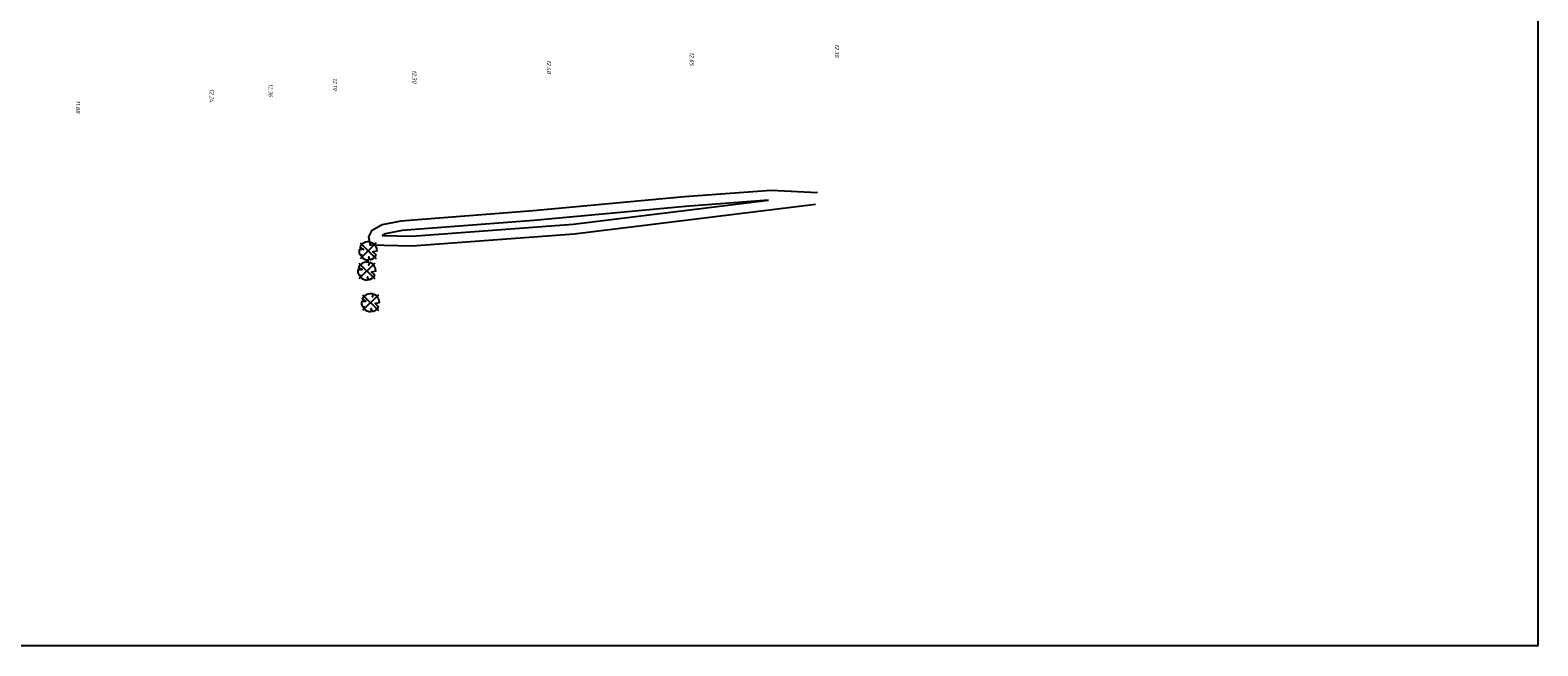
# Model space of a CAD drawing. Header units: metres. Extents: x 232614 to 233692, y 552964 to 554400.
# Tile 3 of 26: x 233063 to 233536, y 552964 to 553158. Entities that reach past the tile are written whole.
import ezdxf

# ---------------------------------------------------------------- set-up
doc = ezdxf.new("R2010")
doc.units = ezdxf.units.M
doc.layers.get('Defpoints').update_dxf_attribs({"color": 241})
for name, color, linetype, lineweight in [('Hoogtecijfer-T-UIT', 2, 'Continuous', 18), ('V-T07_Greppel-toegevoegd_teen-G', 144, 'CONTINUOUS-V', 25), ('V-WE-GR-BOOM-G', 1, 'Continuous', 25)]:
    doc.layers.add(name, color=color, linetype=linetype, lineweight=lineweight)
doc.layers.add('V-T07_Greppel-toegevoegd_insteek-G', color=7, linetype='CONTINUOUS-V', lineweight=25, true_color=0x004c00)
doc.layers.add('V-WE-GR-BOOM_OP_BASIS_VAN_FOTO-S', color=7, linetype='Continuous', lineweight=25, true_color=0x165700)
doc.styles.add('NLCS-ISO', font='NLCS-ISO.ttf', dxfattribs={"height": 1.8})
doc.linetypes.add('CONTINUOUS-V', pattern='A,3.5,[24,NLCS.shx,S=0.5,R=0,X=0,Y=0],3.5', length=7)

# ---------------------------------------------------------------- blocks, each defined once
blk = doc.blocks.new('V-SGR-BOOM_08')
at = {"ltscale": 20, "flags": 128}
for points in [[(-2.36, 0.43), (-1.25, 0.37), (-2.23, 0.89)], [(0.61, 2.32), (0.54, 1.53), (0.82, 2.25)], [(-1.86, -1.52), (-1.67, -1.15), (-2.09, -1.18)], [(0.47, -2.35), (0.2, -1.59), (0.17, -2.39)], [(2.4, -0.06), (1.22, -0.26), (2.14, -1.08)]]:
    blk.add_lwpolyline(points, dxfattribs=at)
blk.add_lwpolyline([(2.4, -0.06, 0.321944), (0.82, 2.25, 0.321944)], format="xyb", dxfattribs=at)
blk.add_circle((0, 0), 0.07)
at = {"ltscale": 20}
for start, end in [(169.749, 209.4302), (75.1844, 158.299), (219.2667, 274.1068), (281.3601, 333.2046)]:
    blk.add_arc((0, 0), 2.4, start, end, dxfattribs=at)
at = {"layer": 'V-WE-GR-BOOM-G'}
for p, q in [((-2.12, 2.12), (2.12, -2.12)), ((2.12, 2.12), (-2.12, -2.12))]:
    blk.add_line(p, q, dxfattribs=at)

msp = doc.modelspace()

# ---------------------------------------------------------------- linework, layer by layer
at = {"layer": 'Defpoints'}
msp.add_lwpolyline([(232867.83, 554400.49), (233536.33, 554400.49), (233536.33, 552964.49), (232867.83, 552964.49)], close=True, dxfattribs=at)
at = {"layer": 'V-T07_Greppel-toegevoegd_insteek-G', "flags": 128}
msp.add_lwpolyline([(233309.96, 553106.81), (233295.43, 553107.57), (233268.23, 553105.52), (233220.64, 553101.16), (233179.08, 553097.96), (233173.15, 553096.8), (233169.88, 553094.9), (233168.86, 553092.99), (233169.41, 553090.47), (233182.62, 553090.2), (233233.49, 553093.95), (233309.3, 553103.29)], dxfattribs=at)
at = {"layer": 'V-T07_Greppel-toegevoegd_teen-G', "flags": 128}
msp.add_lwpolyline([(233294.61, 553104.5), (233268.48, 553102.53), (233220.89, 553098.17), (233179.48, 553094.98), (233174.23, 553093.95), (233173.26, 553093.39), (233182.54, 553093.2), (233233.19, 553096.94)], close=True, dxfattribs=at)

# ---------------------------------------------------------------- block references
at = {"layer": 'V-WE-GR-BOOM_OP_BASIS_VAN_FOTO-S', "xscale": 1.180007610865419, "yscale": 1.180007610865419, "zscale": 1.180007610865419}
for p in [(233168.78, 553088.59), (233168.37, 553082.25), (233169.53, 553072.31)]:
    msp.add_blockref('V-SGR-BOOM_08', p, dxfattribs=at)

# ---------------------------------------------------------------- texts
at = {"layer": 'Hoogtecijfer-T-UIT', "style": 'NLCS-ISO', "oblique": 13.5}
for s, p in [('12.38', (233315.44, 553153.57)), ('12.48', (233224.93, 553148.55)), ('12.65', (233269.84, 553151.01)), ('12.19', (233157.73, 553142.89)), ('12.30', (233182.68, 553145.37)), ('12.24', (233118.99, 553139.49)), ('12.36', (233137.49, 553141.15)), ('11.88', (233076.94, 553135.87))]:
    msp.add_text(s, height=1.3, rotation=270, dxfattribs=at).set_placement(p)

doc.saveas('drawing.dxf')
